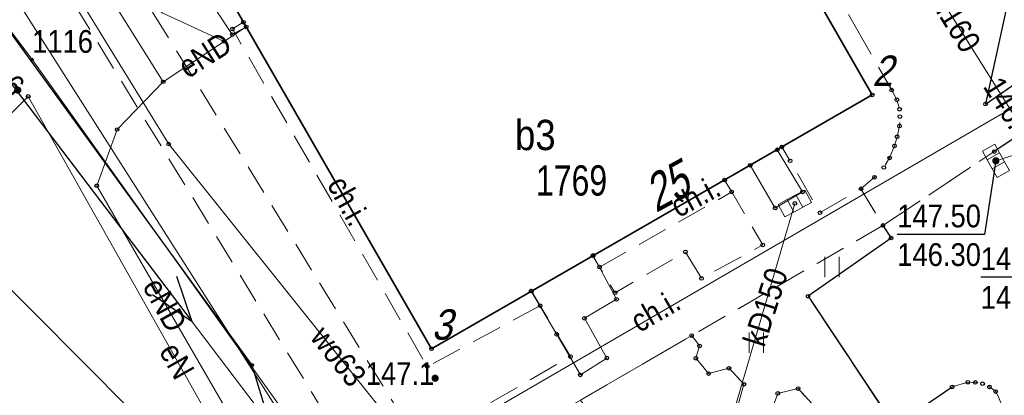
# Model space of a CAD drawing. Header units: metres. Extents: x 5548743 to 5556416, y 5707500 to 5714000.
# Tile 215 of 244: x 5554382 to 5554431, y 5710546 to 5710564. Entities that reach past the tile are written whole.
import ezdxf
from ezdxf.enums import TextEntityAlignment as Align

# ---------------------------------------------------------------- set-up
doc = ezdxf.new("R2010")
doc.units = ezdxf.units.M
for name, pattern in [('1.5_0.75', [2.25, 1.5, -0.75]), ('2.25_0.75', [3, 2.25, -0.75]), ('219-1000', [0]), ('suep_nn_1000', [0])]:
    doc.linetypes.add(name, pattern=pattern)
doc.layers.get('0').update_dxf_attribs({"color": 2, "lineweight": 5})
doc.styles.get("Standard").update_dxf_attribs({"font": 'Working1250', "width": 0.75})
doc.linetypes.add('902-1000', pattern='A,5,0,[1,ksztalty.shx,S=1,R=0,X=0,Y=0],5', length=10)

# ---------------------------------------------------------------- blocks, each defined once
blk = doc.blocks.new('PUNKTBUD')
at = {"color": 0}
blk.add_circle((0, 0), 0.09, dxfattribs=at)
blk = doc.blocks.new('203')
at = {"linetype": 'Continuous', "lineweight": 0}
h = blk.add_hatch(color=0, dxfattribs=at)
edge = h.paths.add_edge_path()
edge.add_arc((0, 0), 0.09, 0, 360)
blk = doc.blocks.new('TU04')
at = {"color": 0, "linetype": 'Continuous', "lineweight": 13}
for p, q in [((0, 0), (0, 1)), ((0.7, 0), (0.7, 1))]:
    blk.add_line(p, q, dxfattribs=at)
blk = doc.blocks.new('US05')
at = {"color": 0, "linetype": 'Continuous', "lineweight": 13}
for p, q in [((-0.75, -0.35), (-0.75, 0.35)), ((-0.75, 0.35), (-0.25, 0.35)), ((-0.25, -0.35), (-0.25, 0.35)), ((-0.25, 0.35), (0.25, 0.35)), ((0.25, -0.35), (0.25, 0.35)), ((0.25, 0.35), (0.75, 0.35)), ((0.75, -0.35), (0.75, 0.35)), ((-0.75, -0.35), (-0.25, -0.35)), ((-0.25, -0.35), (0.25, -0.35)), ((0.25, -0.35), (0.75, -0.35))]:
    blk.add_line(p, q, dxfattribs=at)
blk = doc.blocks.new('PW01')
at = {"linetype": 'Continuous', "lineweight": 13}
h = blk.add_hatch(color=0, dxfattribs=at)
edge = h.paths.add_edge_path()
edge.add_arc((0, 0), 0.18, 0, 360)
blk = doc.blocks.new('SUEP1')
at = {"color": 0, "linetype": 'Continuous'}
for p, q in [((7.5, 0), (5.25, 0.75)), ((22.5, 0), (20.25, 0.75)), ((0, 0), (7.5, 0)), ((7.5, 0), (5.25, -0.75)), ((7.5, 0), (22.5, 0)), ((22.5, 0), (20.25, -0.75))]:
    blk.add_line(p, q, dxfattribs=at)
blk = doc.blocks.new('PIKIETAW1891')
at = {"color": 0}
blk.add_circle((0, 0), 0.09, dxfattribs=at)

msp = doc.modelspace()

# ---------------------------------------------------------------- linework, layer by layer
at = {"layer": '218-kontur użytku gruntowego', "color": 3, "linetype": 'CONTINUOUS', "lineweight": 18, "flags": 128}
for points in [[(5554382.45, 5710562.47), (5554380.69, 5710564.8)], [(5554380.69, 5710564.8), (5554382.45, 5710562.47)], [(5554397.9, 5710540.87), (5554382.45, 5710562.47)], [(5554382.45, 5710562.47), (5554397.9, 5710540.87)], [(5554397.9, 5710540.87), (5554434.63, 5710562.21)], [(5554434.63, 5710562.21), (5554397.9, 5710540.87)]]:
    msp.add_lwpolyline(points, dxfattribs=at)
at = {"layer": '219-działka ewidencyjna', "color": 7, "linetype": '219-1000', "lineweight": 18, "flags": 128}
for points in [[(5554367.92, 5710581.61), (5554382.45, 5710562.47)], [(5554382.45, 5710562.47), (5554397.9, 5710540.87)], [(5554434.63, 5710562.21), (5554397.9, 5710540.87)]]:
    msp.add_lwpolyline(points, dxfattribs=at)
at = {"layer": '312-budynek ewidencyjny', "color": 7, "linetype": 'CONTINUOUS', "lineweight": 35, "flags": 128}
for points in [[(5554417.89, 5710571.44), (5554424.04, 5710560.72)], [(5554402.22, 5710548.16), (5554392.49, 5710565.06)], [(5554424.04, 5710560.72), (5554402.22, 5710548.16)], [(5554375.37, 5710557.14), (5554392.1, 5710540.32)]]:
    msp.add_lwpolyline(points, dxfattribs=at)
at = {"layer": 'chodnik', "color": 7, "linetype": '1.5_0.75', "lineweight": 18, "flags": 128}
for points in [[(5554409.6, 5710545.62), (5554415.1, 5710548.81), (5554424.57, 5710554.26), (5554423.48, 5710556.08), (5554421.45, 5710554.89), (5554419.97, 5710557.46), (5554419.57, 5710558.15), (5554416.73, 5710556.51), (5554417.08, 5710555.92), (5554418.62, 5710553.3), (5554415.59, 5710551.64), (5554414.79, 5710552.95), (5554411.31, 5710550.93), (5554410.54, 5710552.2), (5554410.21, 5710552.76), (5554407.17, 5710551.01), (5554407.6, 5710550.29), (5554409.1, 5710547.77), (5554402.53, 5710543.98), (5554402, 5710544.89), (5554401.03, 5710544.35), (5554386.59, 5710567.79), (5554374.1, 5710581.99), (5554358.19, 5710600.16), (5554356.05, 5710597.82), (5554384.2, 5710565.77), (5554398.04, 5710543.15), (5554393.98, 5710542.22), (5554393.69, 5710541.86), (5554394.87, 5710540.63), (5554399, 5710541.59), (5554401.02, 5710538.25), (5554402.9, 5710535.82), (5554401.94, 5710535.09), (5554403.5, 5710533.11), (5554404.4, 5710533.82), (5554408.42, 5710528.67), (5554407.51, 5710528), (5554409.02, 5710525.97), (5554409.97, 5710526.73), (5554411.75, 5710524.49), (5554416.03, 5710519.11), (5554418.7, 5710520.56), (5554418.31, 5710521.08), (5554416.25, 5710523.69), (5554414.24, 5710526.31), (5554408.62, 5710533.5), (5554406.48, 5710536.28), (5554403.82, 5710539.7), (5554402.71, 5710541.62)], [(5554392.91, 5710564.32), (5554392.37, 5710563.99), (5554402.01, 5710547.28), (5554407.6, 5710550.29), (5554407.17, 5710551.01), (5554402.22, 5710548.16)], [(5554410.54, 5710552.2), (5554417.08, 5710555.92), (5554416.73, 5710556.51), (5554410.21, 5710552.76)], [(5554416.25, 5710523.69), (5554418.31, 5710521.08), (5554418.67, 5710522.47), (5554419.62, 5710522.66), (5554419.96, 5710523.65), (5554420.91, 5710523.88), (5554421.2, 5710524.77), (5554422.2, 5710524.98), (5554422.57, 5710526.02), (5554423, 5710526.28), (5554422.56, 5710527.53), (5554422.21, 5710528.72), (5554422.02, 5710529.61), (5554421.77, 5710529.57), (5554421.44, 5710528.53), (5554420.47, 5710528.35), (5554419.81, 5710529.04), (5554418.81, 5710528.84), (5554418.15, 5710529.53), (5554418.42, 5710530.5), (5554419.35, 5710530.72), (5554419.67, 5710531.68), (5554418.95, 5710532.49), (5554419.29, 5710533.47), (5554420.27, 5710533.65), (5554420.91, 5710532.95), (5554421.91, 5710533.16), (5554422.21, 5710534.11), (5554421.54, 5710534.91), (5554421.77, 5710535.86), (5554422.76, 5710536.09), (5554423.1, 5710537.09), (5554424.01, 5710537.29), (5554424.79, 5710536.43), (5554425.05, 5710536.67), (5554426.14, 5710537.52), (5554426.31, 5710537.61), (5554425.25, 5710538.62), (5554425.53, 5710539.51), (5554426.47, 5710539.7), (5554426.78, 5710540.65), (5554426.1, 5710541.44), (5554425.08, 5710541.22), (5554424.42, 5710541.96), (5554424.73, 5710542.88), (5554424.04, 5710543.64), (5554423.01, 5710543.39), (5554422.67, 5710542.45), (5554421.72, 5710542.21), (5554421.06, 5710542.9), (5554421.3, 5710543.86), (5554420.73, 5710544.48), (5554421.07, 5710545.43), (5554420.37, 5710546.19), (5554419.36, 5710545.95), (5554419.01, 5710544.97), (5554418.05, 5710544.73), (5554417.41, 5710545.45), (5554417.69, 5710546.4), (5554416.95, 5710547.19), (5554415.94, 5710546.93), (5554415.31, 5710547.69), (5554415.49, 5710548.3), (5554415.1, 5710548.81), (5554409.6, 5710545.62), (5554409.85, 5710545.29), (5554409.61, 5710544.58), (5554410.32, 5710543.84), (5554410.11, 5710542.98), (5554409.12, 5710542.67), (5554408.87, 5710541.88), (5554407.93, 5710541.56), (5554407.56, 5710540.65), (5554406.63, 5710540.37), (5554406.32, 5710539.35), (5554407.01, 5710538.56), (5554408, 5710538.75), (5554408.63, 5710538.15), (5554408.4, 5710537.11), (5554406.64, 5710536.67), (5554406.48, 5710536.28), (5554408.62, 5710533.5), (5554409.27, 5710533.64), (5554409.59, 5710534.56), (5554410.45, 5710534.8), (5554411.15, 5710534.11), (5554412.14, 5710534.31), (5554412.82, 5710533.65), (5554412.59, 5710532.68), (5554413.31, 5710531.94), (5554414.26, 5710532.12), (5554414.9, 5710531.46), (5554414.67, 5710530.56), (5554413.74, 5710530.3), (5554413.39, 5710529.31), (5554414.05, 5710528.59), (5554413.81, 5710527.68), (5554414.53, 5710526.85), (5554415.56, 5710527.04), (5554416.17, 5710526.44), (5554415.88, 5710525.47), (5554416.58, 5710524.67)]]:
    msp.add_lwpolyline(points, close=True, dxfattribs=at)
at = {"layer": 'inny obiekt trwale związany z budynkiem (powierzchnia)', "color": 7, "linetype": 'CONTINUOUS', "lineweight": 18, "flags": 128}
for points in [[(5554418, 5710557.24), (5554419.23, 5710555.12), (5554420.59, 5710555.92), (5554419.34, 5710558.01)], [(5554407.15, 5710551.01), (5554408.42, 5710548.87), (5554409.59, 5710546.86), (5554410.9, 5710547.7), (5554409.79, 5710549.67), (5554411.38, 5710550.61), (5554410.23, 5710552.78)]]:
    msp.add_lwpolyline(points, close=True, dxfattribs=at)
at = {"layer": 'jezdnia', "color": 7, "linetype": '2.25_0.75', "lineweight": 18, "flags": 128}
for points in [[(5554420.99, 5710581.56), (5554418.77, 5710584.58), (5554415.21, 5710582.59), (5554414.55, 5710582.34), (5554414.11, 5710582.2), (5554413.55, 5710582.13), (5554413.04, 5710582.14), (5554412.51, 5710582.29), (5554411.66, 5710582.55), (5554414.34, 5710577.69), (5554415.17, 5710577.59), (5554415.54, 5710577.46), (5554425, 5710560.96), (5554425.26, 5710560.48), (5554425.39, 5710560.01), (5554425.41, 5710559.65), (5554425.39, 5710559.18), (5554425.27, 5710558.65), (5554425.14, 5710558.2), (5554424.9, 5710557.6), (5554424.61, 5710557.13), (5554424.15, 5710556.65), (5554423.48, 5710556.08), (5554424.57, 5710554.26), (5554430.08, 5710557.92), (5554434.27, 5710560.71), (5554435.47, 5710561.55), (5554434.23, 5710563.44), (5554429.65, 5710560.27), (5554431.06, 5710566.8), (5554425.95, 5710574.48), (5554423.58, 5710577.82), (5554422.28, 5710573.08), (5554419.3, 5710578.33), (5554419.24, 5710578.65), (5554419.27, 5710578.99), (5554419.4, 5710579.6), (5554419.7, 5710580.14), (5554420.07, 5710580.7), (5554420.73, 5710581.38)], [(5554423.49, 5710524.76), (5554423.5, 5710524.08), (5554423.27, 5710523.12), (5554422.19, 5710520.04), (5554424.16, 5710521.11), (5554428.59, 5710523.58), (5554433.01, 5710525.89), (5554429.02, 5710525.66), (5554428.06, 5710526.15), (5554427.22, 5710526.64), (5554426.77, 5710527.04), (5554426.29, 5710528.2), (5554426.08, 5710528.67), (5554425.81, 5710529.6), (5554425.75, 5710529.8), (5554425.68, 5710530.16), (5554425.67, 5710530.74), (5554425.75, 5710531.22), (5554425.92, 5710531.76), (5554426.18, 5710532.33), (5554426.53, 5710532.87), (5554426.9, 5710533.34), (5554427.37, 5710533.84), (5554427.88, 5710534.29), (5554431.3, 5710536.35), (5554431.9, 5710536.68), (5554432.79, 5710537.03), (5554433.3, 5710537.11), (5554433.82, 5710537.08), (5554434.46, 5710536.98), (5554435.04, 5710536.81), (5554435.57, 5710536.62), (5554436.05, 5710536.38), (5554436.49, 5710536.06), (5554436.99, 5710535.62), (5554437.38, 5710535.1), (5554439.15, 5710532.63), (5554448.02, 5710538.58), (5554448.29, 5710538.82), (5554448.5, 5710539), (5554448.52, 5710539.31), (5554434.27, 5710560.71), (5554430.08, 5710557.92), (5554424.57, 5710554.26), (5554424.97, 5710553.64), (5554420.86, 5710550.76), (5554425.14, 5710544.32), (5554427.99, 5710546.27), (5554428.77, 5710546.5), (5554429.14, 5710546.49), (5554429.5, 5710546.43), (5554429.84, 5710546.27), (5554430.15, 5710546.04), (5554430.29, 5710545.76), (5554430.67, 5710544.85), (5554430.94, 5710543.91), (5554430.89, 5710543.59), (5554430.85, 5710542.88), (5554430.75, 5710542.26), (5554430.35, 5710541.02), (5554429.91, 5710540.35), (5554429.16, 5710539.47), (5554428.71, 5710539.04), (5554426.31, 5710537.61), (5554426.14, 5710537.52), (5554425.05, 5710536.67), (5554424.79, 5710536.43), (5554424.46, 5710536.13), (5554423.82, 5710535.42), (5554423.29, 5710534.63), (5554422.8, 5710533.88), (5554422.53, 5710533.17), (5554422.22, 5710532.26), (5554421.97, 5710531.2), (5554422.02, 5710529.61), (5554422.21, 5710528.72), (5554422.56, 5710527.53), (5554423, 5710526.28), (5554423.34, 5710525.67), (5554423.44, 5710525.37)]]:
    msp.add_lwpolyline(points, close=True, dxfattribs=at)
at = {"layer": 'krawężnik', "color": 7, "linetype": 'CONTINUOUS', "lineweight": 25, "flags": 128}
for points in [[(5554423.58, 5710577.82), (5554425.95, 5710574.48), (5554431.06, 5710566.8), (5554429.65, 5710560.27), (5554434.23, 5710563.44), (5554435.47, 5710561.55), (5554434.27, 5710560.71), (5554430.08, 5710557.92)], [(5554424.57, 5710554.26), (5554424.97, 5710553.64), (5554420.86, 5710550.76), (5554425.14, 5710544.32), (5554427.99, 5710546.27)]]:
    msp.add_lwpolyline(points, dxfattribs=at)
at = {"layer": 'ogrodzenie trwałe', "color": 7, "linetype": '902-1000', "lineweight": 25, "flags": 128}
msp.add_lwpolyline([(5554333.06, 5710551.62), (5554368.63, 5710581.35), (5554393.32, 5710547.34), (5554393.93, 5710545.35)], dxfattribs=at)
at = {"layer": 'przewód elektroenergetyczny niskiego napięcia', "color": 1, "linetype": 'suep_nn_1000', "lineweight": 18, "flags": 128}
msp.add_lwpolyline([(5554409.56, 5710524.2), (5554376.77, 5710567.41)], dxfattribs=at)
at = {"layer": 'przewód elektroenergetyczny podziemny', "color": 1, "linetype": 'CONTINUOUS', "lineweight": 18, "flags": 128}
for points in [[(5554393.05, 5710564.09), (5554391.96, 5710563.37), (5554388.89, 5710564.78), (5554371.69, 5710584.28), (5554364.73, 5710593.96), (5554364.87, 5710603.25), (5554374.89, 5710620.4), (5554380.87, 5710627.93)], [(5554388.94, 5710561.37), (5554385.5, 5710566.86), (5554385.75, 5710569.55), (5554383.79, 5710572.73), (5554371.52, 5710585.06), (5554364.97, 5710580.58), (5554347.59, 5710565.65), (5554346.18, 5710565.45), (5554345.49, 5710563.74), (5554339.15, 5710558.74), (5554337.12, 5710560.89), (5554336.97, 5710562.87)], [(5554393.05, 5710564.09), (5554392.36, 5710563.71), (5554390.93, 5710565.88), (5554403.08, 5710572.99), (5554410.09, 5710566.64)], [(5554393.05, 5710564.09), (5554388.94, 5710561.37)], [(5554388.94, 5710561.37), (5554386.66, 5710559.01), (5554385.65, 5710556.23), (5554392.04, 5710545.18), (5554400.54, 5710536.57), (5554399.64, 5710535.38), (5554399.84, 5710535.3)], [(5554376.7, 5710555.98), (5554377.21, 5710555.65), (5554382.26, 5710560.65), (5554390.96, 5710545.18), (5554398.57, 5710534.4)]]:
    msp.add_lwpolyline(points, dxfattribs=at)
at = {"layer": 'przewód kanalizacyjny', "color": 34, "linetype": 'CONTINUOUS', "lineweight": 18, "flags": 128}
for points in [[(5554416.59, 5710543.02), (5554406.44, 5710541.92), (5554396.94, 5710541.48), (5554367.47, 5710587.74)], [(5554436.54, 5710550.44), (5554432.08, 5710558.07), (5554421.68, 5710574.68), (5554420.88, 5710581.74)], [(5554430.16, 5710557.46), (5554432.08, 5710558.07)], [(5554416.59, 5710543.02), (5554420.21, 5710555.35)]]:
    msp.add_lwpolyline(points, dxfattribs=at)
at = {"layer": 'przewód wodociągowy', "color": 5, "linetype": 'CONTINUOUS', "lineweight": 18, "flags": 128}
msp.add_lwpolyline([(5554384.76, 5710565.55), (5554389.21, 5710558.29), (5554415.76, 5710525.14)], dxfattribs=at)
at = {"layer": 'rzedna-Atr2', "color": 7, "flags": 128}
for points in [[(5554430.16, 5710557.46), (5554429.6, 5710553.82), (5554425.278, 5710553.82)], [(5554436.54, 5710550.44), (5554433.73, 5710551.7), (5554429.408, 5710551.7)]]:
    msp.add_lwpolyline(points, dxfattribs=at)
at = {"layer": 'trawnik', "color": 7, "linetype": '1.5_0.75', "lineweight": 18, "flags": 128}
msp.add_lwpolyline([(5554425.14, 5710544.32), (5554420.86, 5710550.76), (5554424.97, 5710553.64), (5554424.57, 5710554.26), (5554415.1, 5710548.81), (5554415.49, 5710548.3), (5554415.31, 5710547.69), (5554415.94, 5710546.93), (5554416.95, 5710547.19), (5554417.69, 5710546.4), (5554417.41, 5710545.45), (5554418.05, 5710544.73), (5554419.01, 5710544.97), (5554419.36, 5710545.95), (5554420.37, 5710546.19), (5554421.07, 5710545.43), (5554420.73, 5710544.48), (5554421.3, 5710543.86), (5554421.06, 5710542.9), (5554421.72, 5710542.21), (5554422.67, 5710542.45), (5554423.01, 5710543.39), (5554424.04, 5710543.64), (5554424.73, 5710542.88), (5554424.42, 5710541.96), (5554425.08, 5710541.22), (5554426.1, 5710541.44), (5554426.78, 5710540.65), (5554426.47, 5710539.7), (5554425.53, 5710539.51), (5554425.25, 5710538.62), (5554426.31, 5710537.61), (5554428.71, 5710539.04), (5554429.16, 5710539.47), (5554429.91, 5710540.35), (5554430.35, 5710541.02), (5554430.61, 5710541.59), (5554430.75, 5710542.26), (5554430.85, 5710542.88), (5554430.89, 5710543.59), (5554430.94, 5710543.91), (5554430.67, 5710544.85), (5554430.29, 5710545.76), (5554430.15, 5710546.04), (5554429.84, 5710546.27), (5554429.5, 5710546.43), (5554429.14, 5710546.49), (5554428.77, 5710546.5), (5554427.99, 5710546.27)], close=True, dxfattribs=at)

# ---------------------------------------------------------------- block references
at = {"layer": '203-punkt graniczny', "color": 7, "linetype": 'CONTINUOUS', "lineweight": 18}
msp.add_blockref('203', (5554382.45, 5710562.47), dxfattribs=at)
at = {"layer": 'kratka ściekowa', "color": 34, "linetype": 'CONTINUOUS', "lineweight": 18}
for p, rotation in [((5554430.16, 5710557.46), 299.163), ((5554420.21, 5710555.35), 28.565)]:
    msp.add_blockref('US05', p, dxfattribs=dict(at, rotation=rotation))
at = {"layer": 'pikieta naturalna', "color": 7, "linetype": 'CONTINUOUS', "lineweight": 13}
msp.add_blockref('PW01', (5554402.4, 5710546.7), dxfattribs=at)
at = {"layer": 'przewód elektroenergetyczny niskiego napięcia', "color": 1, "linetype": 'CONTINUOUS', "lineweight": 18, "rotation": 307.193}
msp.add_blockref('SUEP1', (5554376.77, 5710567.41), dxfattribs=at)
at = {"layer": 'Punkt budynku', "color": 5, "linetype": 'CONTINUOUS', "lineweight": 13}
for p in [(5554424.04, 5710560.72), (5554419.34, 5710558.01), (5554418, 5710557.24), (5554420.59, 5710555.92), (5554419.23, 5710555.12), (5554410.23, 5710552.78), (5554407.15, 5710551.01), (5554411.38, 5710550.61), (5554409.79, 5710549.67), (5554408.42, 5710548.87), (5554402.22, 5710548.16), (5554410.9, 5710547.7), (5554409.59, 5710546.86)]:
    msp.add_blockref('PUNKTBUD', p, dxfattribs=at)
at = {"layer": 'Punkt roboczy BDOT GESUT K1', "color": 6, "linetype": 'CONTINUOUS', "lineweight": 18}
for p in [(5554392.91, 5710564.32), (5554392.36, 5710563.71), (5554392.37, 5710563.99), (5554393.05, 5710564.09), (5554393.05, 5710564.09), (5554393.05, 5710564.09), (5554391.96, 5710563.37), (5554388.94, 5710561.37), (5554388.94, 5710561.37), (5554388.94, 5710561.37), (5554425, 5710560.96), (5554382.26, 5710560.65), (5554425.26, 5710560.48), (5554425.39, 5710560.01), (5554429.65, 5710560.27), (5554429.65, 5710560.27), (5554425.41, 5710559.65), (5554386.66, 5710559.01), (5554425.39, 5710559.18), (5554425.27, 5710558.65), (5554389.21, 5710558.29), (5554419.57, 5710558.15), (5554425.14, 5710558.2), (5554430.08, 5710557.92), (5554430.08, 5710557.92), (5554430.08, 5710557.92), (5554419.97, 5710557.46), (5554424.9, 5710557.6), (5554430.16, 5710557.46), (5554430.16, 5710557.46), (5554430.16, 5710557.46), (5554424.61, 5710557.13), (5554416.73, 5710556.51), (5554416.73, 5710556.51), (5554424.15, 5710556.65), (5554385.65, 5710556.23), (5554417.08, 5710555.92), (5554417.08, 5710555.92), (5554423.48, 5710556.08), (5554423.48, 5710556.08), (5554420.21, 5710555.35), (5554420.21, 5710555.35), (5554421.45, 5710554.89), (5554424.57, 5710554.26), (5554424.57, 5710554.26), (5554424.57, 5710554.26), (5554424.57, 5710554.26), (5554424.57, 5710554.26), (5554424.97, 5710553.64), (5554424.97, 5710553.64), (5554424.97, 5710553.64), (5554418.62, 5710553.3), (5554410.21, 5710552.76), (5554410.21, 5710552.76), (5554414.79, 5710552.95), (5554410.54, 5710552.2), (5554410.54, 5710552.2), (5554415.59, 5710551.64), (5554407.17, 5710551.01), (5554407.17, 5710551.01), (5554411.31, 5710550.93), (5554420.86, 5710550.76), (5554420.86, 5710550.76), (5554420.86, 5710550.76), (5554407.6, 5710550.29), (5554407.6, 5710550.29), (5554415.1, 5710548.81), (5554415.1, 5710548.81), (5554415.1, 5710548.81), (5554402.22, 5710548.16), (5554415.49, 5710548.3), (5554415.49, 5710548.3), (5554409.1, 5710547.77), (5554415.31, 5710547.69), (5554415.31, 5710547.69), (5554393.32, 5710547.34), (5554402.01, 5710547.28), (5554416.95, 5710547.19), (5554416.95, 5710547.19), (5554402.4, 5710546.7), (5554415.94, 5710546.93), (5554415.94, 5710546.93), (5554417.69, 5710546.4), (5554417.69, 5710546.4), (5554420.37, 5710546.19), (5554420.37, 5710546.19), (5554427.99, 5710546.27), (5554427.99, 5710546.27), (5554427.99, 5710546.27), (5554428.77, 5710546.5), (5554428.77, 5710546.5), (5554429.14, 5710546.49), (5554429.14, 5710546.49), (5554429.5, 5710546.43), (5554429.5, 5710546.43), (5554429.84, 5710546.27), (5554429.84, 5710546.27), (5554419.36, 5710545.95), (5554419.36, 5710545.95), (5554430.15, 5710546.04), (5554430.15, 5710546.04)]:
    msp.add_blockref('PIKIETAW1891', p, dxfattribs=at)
at = {"layer": 'rzedna', "color": 1, "linetype": 'CONTINUOUS', "lineweight": 18}
msp.add_blockref('PW01', (5554381.74, 5710560.96), dxfattribs=at)
at = {"layer": 'rzedna', "color": 7, "linetype": 'CONTINUOUS', "lineweight": 18}
msp.add_blockref('PW01', (5554430.16, 5710557.46), dxfattribs=at)
at = {"layer": 'trawnik', "color": 7, "linetype": 'CONTINUOUS', "lineweight": 18}
for p in [(5554421.699, 5710551.709), (5554417.949, 5710547.959)]:
    msp.add_blockref('TU04', p, dxfattribs=at)

# ---------------------------------------------------------------- texts
at = {"layer": '203-punkt graniczny-Atr103', "color": 7, "width": 0.9}
msp.add_text('1116', height=1.125, dxfattribs=at).set_placement((5554382.45, 5710562.47), align=Align.BOTTOM_LEFT)
msp.add_text('1116', height=1.125, dxfattribs=at).set_placement((5554382.45, 5710562.47), align=Align.BOTTOM_LEFT)
at = {"layer": '238-Punkt adresowy budynku', "color": 7, "linetype": 'CONTINUOUS', "lineweight": 18, "oblique": 15, "width": 0.79}
msp.add_text('25', height=1.8, rotation=28.596, dxfattribs=at).set_placement((5554414.26, 5710555.38), align=Align.CENTER)
at = {"layer": '312-oznaczenie budynku ewidencyjnego', "color": 7, "linetype": 'CONTINUOUS', "lineweight": 18, "width": 0.79}
msp.add_text('1769', height=1.5, dxfattribs=at).set_placement((5554407.39, 5710557.24), align=Align.TOP_LEFT)
at = {"layer": '312-oznaczenie budynku ewidencyjnego-Atr117', "color": 7, "width": 0.9}
msp.add_text('b3', height=1.5, dxfattribs=at).set_placement((5554407.36, 5710558.74), align=Align.MIDDLE_CENTER)
at = {"layer": 'chodnik-Atr17', "color": 7, "width": 0.9}
for rotation, p in [(298.65, (5554397.02, 5710556.29)), (28.249, (5554414.45, 5710554.62)), (30.114, (5554412.51, 5710548.93))]:
    msp.add_text('ch.i.', height=1.125, rotation=rotation, dxfattribs=at).set_placement(p)
at = {"layer": 'pikieta naturalna-Atr2', "color": 7, "width": 0.9}
msp.add_text('147.1', height=1.125, dxfattribs=at).set_placement((5554398.97, 5710546.37))
at = {"layer": 'przewód elektroenergetyczny podziemny-Atr1', "color": 1, "width": 0.9}
for rotation, p in [(32.152, (5554389.85, 5710561.98)), (298.753, (5554388.38, 5710551.52))]:
    msp.add_text('eND', height=1.125, rotation=rotation, dxfattribs=at).set_placement(p, align=Align.MIDDLE_LEFT)
msp.add_text('eN', height=1.125, rotation=299.353, dxfattribs=at).set_placement((5554389.62, 5710547.56), align=Align.MIDDLE_CENTER)
at = {"layer": 'przewód kanalizacyjny-Atr1', "color": 34, "width": 0.9}
for s, rotation, p in [('kd160', 302.051, (5554427.04, 5710566.13)), ('kD150', 72.326, (5554418.16, 5710548.36))]:
    msp.add_text(s, height=1.125, rotation=rotation, dxfattribs=at).set_placement(p, align=Align.MIDDLE_LEFT)
at = {"layer": 'przewód wodociągowy-Atr1', "color": 5, "width": 0.9}
msp.add_text('wo63', height=1.125, rotation=308.692, dxfattribs=at).set_placement((5554397.62, 5710547.79), align=Align.MIDDLE_CENTER)
at = {"layer": 'Punkt budynku-Atr104', "color": 5, "oblique": 15, "width": 0.9}
for s, p in [('2', (5554424.04, 5710560.72)), ('3', (5554402.22, 5710548.16))]:
    msp.add_text(s, height=1.5, dxfattribs=at).set_placement(p, align=Align.BOTTOM_LEFT)
at = {"layer": 'rzedna-Atr2', "color": 1, "width": 0.9}
msp.add_text('145.6', height=1.125, rotation=315.877, dxfattribs=at).set_placement((5554380.57, 5710562.09), align=Align.MIDDLE_CENTER)
at = {"layer": 'rzedna-Atr2', "color": 7, "width": 0.9}
msp.add_text('146.01', height=1.125, rotation=302.051, dxfattribs=at).set_placement((5554429.97, 5710561.44), align=Align.MIDDLE_LEFT)
for s, p in [('147.50', (5554425.278, 5710553.831)), ('147.70', (5554429.408, 5710551.711))]:
    msp.add_text(s, height=1.125, dxfattribs=at).set_placement(p, align=Align.BOTTOM_LEFT)
at = {"layer": 'rzedna-Atr3', "color": 7, "width": 0.9}
for s, p in [('146.30', (5554425.278, 5710551.919)), ('145.90', (5554429.408, 5710549.799))]:
    msp.add_text(s, height=1.125, dxfattribs=at).set_placement(p, align=Align.BOTTOM_LEFT)

doc.saveas('drawing.dxf')
